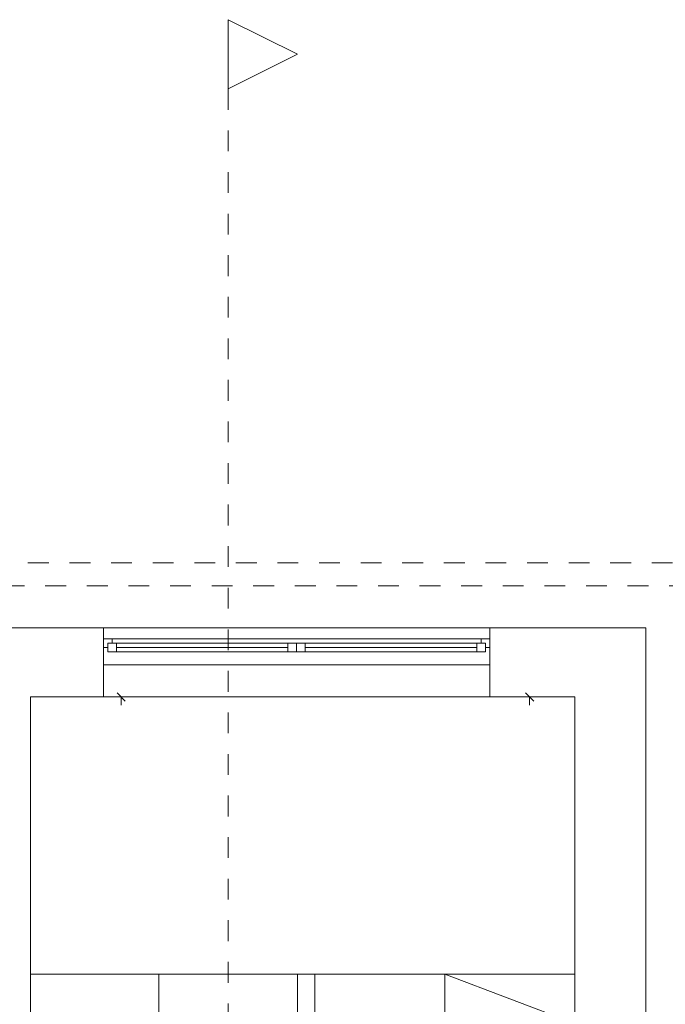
# Model space of a CAD drawing. Header units: millimetres. Extents: x 178516 to 426772, y -178579 to -115871.
# Tile 110 of 256: x 266071 to 269797, y -126434 to -120749. Entities that reach past the tile are written whole.
import ezdxf

# ---------------------------------------------------------------- set-up
doc = ezdxf.new("R2010")
doc.units = ezdxf.units.MM
doc.header["$MEASUREMENT"] = 0
doc.linetypes.add('Przerywana', pattern=[240, 120, -120])
doc.layers.get('0').update_dxf_attribs({"color": 252, "lineweight": 5})
for name, color, linetype, lineweight in [('840-G Znaczniki ogólne_Nr_pióra__3', 252, 'Continuous', 5), ('Nowe_220-A Ściany_Nr_pióra__112', 252, 'Continuous', 5), ('Nowe_Nowe_220(1)-A Ściany zewnętrzne_Nr_pióra__103', 252, 'Continuous', 5), ('Nowe_Nowe_220(1)-A Ściany zewnętrzne_Nr_pióra__57', 252, 'Continuous', 5), ('Nowe_Okna ARCHICADa_Nr_pióra__112', 252, 'Continuous', 5), ('Nowe_Okna ARCHICADa_Nr_pióra__23', 252, 'Continuous', 5), ('Nowe_Okna ARCHICADa_Nr_pióra__3', 252, 'Continuous', 5)]:
    doc.layers.add(name, color=color, linetype=linetype, lineweight=lineweight)

# ---------------------------------------------------------------- blocks, each defined once
blk = doc.blocks.new('podkład 20251118')
at = {"color": 252, "lineweight": 5}
for p, q in [((267273.7, -120749.1), (267273.7, -121149.1)), ((267673.7, -120949.1), (267273.7, -120749.1)), ((267273.7, -121149.1), (267673.7, -120949.1))]:
    blk.add_line(p, q, dxfattribs=at)
at = {"color": 252, "linetype": 'Continuous', "lineweight": 5}
for p, q in [((266680.5, -124683.3), (266633, -124635.8)), ((266656.7, -124659.5), (266656.7, -124707)), ((269037.3, -124683.3), (268989.8, -124635.8)), ((269013.5, -124659.5), (269013.5, -124707))]:
    blk.add_line(p, q, dxfattribs=at)
at = {"layer": '840-G Znaczniki ogólne_Nr_pióra__3', "color": 252, "linetype": 'Continuous', "lineweight": 5}
for p, q in [((267273.7, -120749.1), (267273.7, -121149.1)), ((267673.7, -120949.1), (267273.7, -120749.1)), ((267273.7, -121149.1), (267673.7, -120949.1))]:
    blk.add_line(p, q, dxfattribs=at)
at = {"layer": '840-G Znaczniki ogólne_Nr_pióra__3', "color": 252, "linetype": 'Przerywana', "lineweight": 5}
blk.add_line((267273.7, -121149.1), (267273.7, -142839.1), dxfattribs=at)
at = {"layer": 'Nowe_220-A Ściany_Nr_pióra__112', "color": 252, "linetype": 'Continuous', "lineweight": 5}
for p, q in [((266554.3, -124373.7), (266554.3, -124323.7)), ((268784.3, -124373.7), (268784.3, -124323.7)), ((266554.3, -124473.7), (266554.3, -124373.7)), ((268784.3, -124473.7), (268784.3, -124373.7))]:
    blk.add_line(p, q, dxfattribs=at)
at = {"layer": 'Nowe_Nowe_220(1)-A Ściany zewnętrzne_Nr_pióra__103', "color": 252, "linetype": 'Przerywana', "lineweight": 5}
for p, q in [((265399.2, -123884.5), (270009.3, -123884.5)), ((265499.3, -124018.1), (269909.3, -124018.1))]:
    blk.add_line(p, q, dxfattribs=at)
at = {"layer": 'Nowe_Nowe_220(1)-A Ściany zewnętrzne_Nr_pióra__57', "color": 252, "linetype": 'Continuous', "lineweight": 5}
for p, q in [((265684.3, -124259.5), (269684.3, -124259.5)), ((266554.3, -124259.5), (266554.3, -124659.5)), ((268784.3, -124259.5), (268784.3, -124659.5)), ((269684.3, -124259.5), (269684.3, -126495.4)), ((266134.3, -124659.5), (266134.3, -130589.5)), ((266134.3, -124659.5), (269274.3, -124659.5)), ((266134.3, -124659.5), (266134.3, -129989.5)), ((266134.3, -124659.5), (269254.3, -124659.5)), ((269274.3, -124659.5), (269274.3, -130589.5)), ((266134.3, -126259.5), (267774.3, -126259.5)), ((267613.1, -126259.5), (266137.3, -126259.5)), ((266875.2, -126259.5), (266875.2, -127959.5)), ((267674.3, -127959.5), (267674.3, -126259.5)), ((267774.3, -126259.5), (267774.3, -129368.7)), ((267774.3, -126259.5), (269274.3, -126259.5)), ((268524.3, -129368.7), (268524.3, -126259.5)), ((268524.3, -126259.5), (269274.3, -126544.5))]:
    blk.add_line(p, q, dxfattribs=at)
at = {"layer": 'Nowe_Okna ARCHICADa_Nr_pióra__112', "color": 252, "linetype": 'Continuous', "lineweight": 5}
for p, q in [((266554.3, -124373.7), (266554.3, -124323.7)), ((266554.3, -124373.7), (266554.3, -124323.7)), ((268784.3, -124373.7), (268784.3, -124323.7)), ((268784.3, -124373.7), (268784.3, -124323.7)), ((266554.3, -124473.7), (266554.3, -124373.7)), ((268784.3, -124473.7), (268784.3, -124373.7))]:
    blk.add_line(p, q, dxfattribs=at)
at = {"layer": 'Nowe_Okna ARCHICADa_Nr_pióra__23', "color": 252, "linetype": 'Continuous', "lineweight": 5}
for p, q in [((266604.3, -124323.7), (266554.3, -124323.7)), ((266604.3, -124348.7), (266604.3, -124323.7)), ((268784.3, -124323.7), (268734.3, -124323.7)), ((268734.3, -124323.7), (268734.3, -124348.7)), ((266554.3, -124373.7), (266579.3, -124373.7)), ((266579.3, -124373.7), (266579.3, -124348.7)), ((266579.3, -124348.7), (266604.3, -124348.7)), ((266629.3, -124348.7), (266579.3, -124348.7)), ((266579.3, -124348.7), (266579.3, -124398.7)), ((266629.3, -124398.7), (266629.3, -124348.7)), ((267619.3, -124348.7), (266629.3, -124348.7)), ((266629.3, -124373.7), (267619.3, -124373.7)), ((267669.3, -124348.7), (267619.3, -124348.7)), ((267619.3, -124348.7), (267619.3, -124398.7)), ((267669.3, -124398.7), (267669.3, -124348.7)), ((267719.3, -124348.7), (267669.3, -124348.7)), ((267669.3, -124348.7), (267669.3, -124398.7)), ((267719.3, -124398.7), (267719.3, -124348.7)), ((268709.3, -124348.7), (267719.3, -124348.7)), ((267719.3, -124373.7), (268709.3, -124373.7)), ((268759.3, -124348.7), (268709.3, -124348.7)), ((268709.3, -124348.7), (268709.3, -124398.7)), ((268734.3, -124348.7), (268759.3, -124348.7)), ((268759.3, -124348.7), (268759.3, -124373.7)), ((268759.3, -124398.7), (268759.3, -124348.7)), ((268759.3, -124373.7), (268784.3, -124373.7)), ((266579.3, -124398.7), (266629.3, -124398.7)), ((266629.3, -124398.7), (267619.3, -124398.7)), ((267619.3, -124398.7), (267669.3, -124398.7)), ((267669.3, -124398.7), (267719.3, -124398.7)), ((267719.3, -124398.7), (268709.3, -124398.7)), ((268709.3, -124398.7), (268759.3, -124398.7))]:
    blk.add_line(p, q, dxfattribs=at)
at = {"layer": 'Nowe_Okna ARCHICADa_Nr_pióra__3', "color": 252, "linetype": 'Continuous', "lineweight": 5}
for p, q in [((266554.3, -124323.7), (268784.3, -124323.7)), ((267669.3, -124323.7), (266604.3, -124323.7)), ((268734.3, -124323.7), (267669.3, -124323.7)), ((266629.3, -124398.7), (267619.3, -124398.7)), ((267719.3, -124398.7), (268709.3, -124398.7)), ((266554.3, -124473.7), (268784.3, -124473.7))]:
    blk.add_line(p, q, dxfattribs=at)

msp = doc.modelspace()

# ---------------------------------------------------------------- block references
msp.add_blockref('podkład 20251118', (0, 0))

doc.saveas('drawing.dxf')
